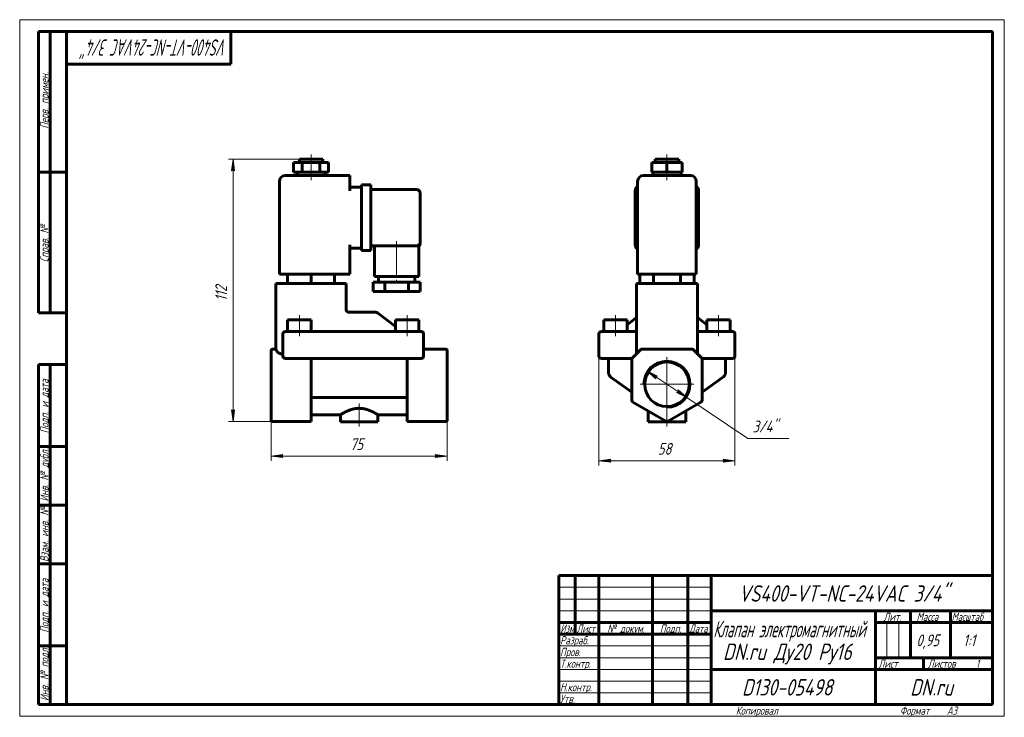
# Model space of a CAD drawing. Header units: millimetres. Extents: x 0 to 420, y 0 to 297.
import ezdxf

# ---------------------------------------------------------------- set-up
doc = ezdxf.new("R2010")
doc.units = ezdxf.units.MM
for name, pattern in [('K5LT_AXLED', [19.5, 15, -1.5, 1.5, -1.5]), ('K5LT_BASIC', [0]), ('K5LT_THIN', [0])]:
    doc.linetypes.add(name, pattern=pattern)
doc.layers.add('Системный слой', color=7, linetype='Continuous')
doc.layers.add('Системный слой (1)', color=7, linetype='Continuous', true_color=0x6c6c6c)
doc.styles.add('KDIMTEXTSTYLE', font='GOST_AU.SHX', dxfattribs={"width": 0.96, "oblique": 15, "height": 5})
doc.styles.add('KTEXTSTYLE', font='GOST_AU.SHX', dxfattribs={"width": 0.96, "height": 5})
doc.dimstyles.new('KDIMSTYLE (1.00)', dxfattribs={"dimtxt": 5, "dimasz": 1, "dimexe": 2, "dimexo": 0, "dimgap": 1, "dimtad": 1, "dimtxsty": 'KDIMTEXTSTYLE', "dimsah": 1, "dimcen": 0, "dimdle": 1, "dimadec": 0, "dimazin": 0, "dimtfac": 0.667, "dimtmove": 0, "dimatfit": 3, "dimfxl": 1, "dimtvp": 1, "dimtolj": 1, "dimtzin": 0, "dimarcsym": 0})

# ---------------------------------------------------------------- blocks, each defined once
blk = doc.blocks.new('U0')
at = {"layer": 'Системный слой (1)', "color": 150, "linetype": 'K5LT_BASIC', "lineweight": 60, "true_color": 0x0080ff}
for p, q in [((289.11, 169.59), (289.1, 169.69)), ((289.13, 169.52), (289.11, 169.59)), ((289.14, 169.48), (289.13, 169.52))]:
    blk.add_line(p, q, dxfattribs=at)
blk = doc.blocks.new('U1')
at = {"layer": 'Системный слой (1)', "color": 150, "linetype": 'K5LT_BASIC', "lineweight": 60, "true_color": 0x0080ff}
for q in [(290.81, 152.85), (291.1, 152.57)]:
    blk.add_line((291.1, 152.57), q, dxfattribs=at)
blk = doc.blocks.new('U2')
at = {"layer": 'Системный слой (1)', "color": 150, "linetype": 'K5LT_BASIC', "lineweight": 60, "true_color": 0x0080ff}
for p, q in [((263.07, 169.48), (263.08, 169.52)), ((263.08, 169.52), (263.1, 169.59)), ((263.1, 169.59), (263.1, 169.69))]:
    blk.add_line(p, q, dxfattribs=at)
blk = doc.blocks.new('U3')
at = {"layer": 'Системный слой (1)', "color": 150, "linetype": 'K5LT_BASIC', "lineweight": 60, "true_color": 0x0080ff}
for q in [(261.39, 152.85), (261.1, 152.57)]:
    blk.add_line((261.1, 152.57), q, dxfattribs=at)
blk = doc.blocks.new('U4')
at = {"layer": 'Системный слой (1)', "color": 30, "linetype": 'K5LT_AXLED', "lineweight": 18, "true_color": 0xff8000}
for q in [(276.1, 153.07), (264.6, 141.57), (287.6, 141.57), (276.1, 130.07)]:
    blk.add_line((276.1, 141.57), q, dxfattribs=at)
blk = doc.blocks.new('D0')
at = {"layer": 'Системный слой (1)'}
for points in [[(247.1, 108.96), (252.1, 109.61), (251.6, 108.96), (252.1, 108.3)], [(305.1, 108.96), (300.1, 109.61), (300.6, 108.96), (300.1, 108.3)]]:
    blk.add_hatch(color=7, dxfattribs=at).paths.add_polyline_path(points)
at = {"layer": 'Системный слой (1)', "color": 7, "linetype": 'K5LT_THIN', "lineweight": 18}
for p, q in [((247.1, 158.32), (247.1, 106.96)), ((305.1, 158.32), (305.1, 106.96)), ((247.1, 108.96), (252.1, 109.61)), ((252.1, 109.61), (251.6, 108.96)), ((300.6, 108.96), (300.1, 109.61)), ((300.1, 109.61), (305.1, 108.96)), ((252.1, 108.3), (247.1, 108.96)), ((251.6, 108.96), (252.1, 108.3)), ((305.1, 108.96), (300.1, 108.3)), ((300.1, 108.3), (300.6, 108.96))]:
    blk.add_line(p, q, dxfattribs=at)
blk.add_wipeout([(272.22, 109.96), (272.22, 117.34), (279.68, 117.34), (279.68, 109.96)]).dxf.layer = 'Системный слой (1)'
blk.add_line((247.1, 108.96), (305.1, 108.96), dxfattribs=at)
at = {"layer": 'Системный слой (1)', "color": 7, "insert": (272.22, 116.54), "char_height": 5, "attachment_point": 1, "style": 'KTEXTSTYLE'}
blk.add_mtext('\\H5.0;\\W1.000;\\Q15;\\Q15;\\W0.965;58', dxfattribs=at)
blk = doc.blocks.new('KDIMARROW_01')
at = {"layer": 'Системный слой'}
blk.add_hatch(color=0, dxfattribs=at).paths.add_polyline_path([(0, 0), (-5, 0.66), (-4.5, 0), (-5, -0.66)])
at = {"layer": 'Системный слой', "color": 0, "linetype": 'K5LT_THIN', "lineweight": 18}
for p, q in [((-4.5, 0), (-5, 0.66)), ((-5, 0.66), (0, 0)), ((0, 0), (-5, -0.66)), ((-5, -0.66), (-4.5, 0))]:
    blk.add_line(p, q, dxfattribs=at)
at = {"layer": 'Системный слой (1)', "color": 0, "linetype": 'K5LT_THIN', "lineweight": 18}
blk.add_line((107.29, 141.57), (106.29, 141.57), dxfattribs=at)
blk = doc.blocks.new('D1')
at = {"layer": 'Системный слой (1)'}
for points in [[(272.11, 145.03), (267.58, 147.26), (271.37, 143.93), (271.33, 144.76)], [(284.62, 135.87), (280.83, 139.2), (280.88, 138.37), (280.1, 138.1)]]:
    blk.add_hatch(color=7, dxfattribs=at).paths.add_polyline_path(points)
at = {"layer": 'Системный слой (1)', "color": 7, "linetype": 'K5LT_THIN', "lineweight": 18}
for p, q in [((267.58, 147.26), (272.11, 145.03)), ((271.37, 143.93), (267.58, 147.26)), ((267.58, 147.26), (284.62, 135.87)), ((272.11, 145.03), (271.33, 144.76)), ((271.33, 144.76), (271.37, 143.93)), ((280.88, 138.37), (280.83, 139.2)), ((280.83, 139.2), (284.62, 135.87)), ((280.1, 138.1), (280.88, 138.37)), ((284.62, 135.87), (280.1, 138.1))]:
    blk.add_line(p, q, dxfattribs=at)
blk.add_wipeout([(312.62, 119.49), (312.62, 126.87), (325.54, 126.87), (325.54, 119.49)]).dxf.layer = 'Системный слой (1)'
for p, q in [((284.62, 135.87), (310.62, 118.49)), ((310.62, 118.49), (328.08, 118.49))]:
    blk.add_line(p, q, dxfattribs=at)
at = {"layer": 'Системный слой (1)', "color": 7, "insert": (312.62, 126.08), "char_height": 5, "attachment_point": 1, "style": 'KTEXTSTYLE'}
blk.add_mtext('\\H5.0;\\W1.000;\\Q15;\\Q15;\\W0.965;3/4"', dxfattribs=at)
blk = doc.blocks.new('U5')
at = {"layer": 'Системный слой (1)', "color": 150, "linetype": 'K5LT_BASIC', "lineweight": 60, "true_color": 0x0080ff}
for p, q in [((124.29, 128.57), (136.79, 128.57)), ((152.79, 128.57), (165.29, 128.57))]:
    blk.add_line(p, q, dxfattribs=at)
blk = doc.blocks.new('U6')
at = {"layer": 'Системный слой (1)', "color": 150, "linetype": 'K5LT_BASIC', "lineweight": 60, "true_color": 0x0080ff}
for p in [(170.79, 202.07), (170.79, 201.68), (170.79, 201.68)]:
    blk.add_line(p, (170.79, 201.68), dxfattribs=at)
blk = doc.blocks.new('D2')
at = {"layer": 'Системный слой (1)'}
for points in [[(107.29, 110.96), (112.29, 111.61), (111.79, 110.96), (112.29, 110.3)], [(177.29, 110.3), (182.29, 110.96), (177.29, 111.61), (177.79, 110.96)]]:
    blk.add_hatch(color=7, dxfattribs=at).paths.add_polyline_path(points)
at = {"layer": 'Системный слой (1)', "color": 7, "linetype": 'K5LT_THIN', "lineweight": 18}
for p, q in [((107.29, 126.29), (107.29, 108.96)), ((182.29, 126.29), (182.29, 108.96)), ((107.29, 110.96), (112.29, 111.61)), ((112.29, 110.3), (107.29, 110.96)), ((112.29, 111.61), (111.79, 110.96)), ((111.79, 110.96), (112.29, 110.3)), ((177.79, 110.96), (177.29, 111.61)), ((177.29, 111.61), (182.29, 110.96)), ((182.29, 110.96), (177.29, 110.3)), ((177.29, 110.3), (177.79, 110.96))]:
    blk.add_line(p, q, dxfattribs=at)
blk.add_wipeout([(140.91, 111.96), (140.91, 119.34), (148.37, 119.34), (148.37, 111.96)]).dxf.layer = 'Системный слой (1)'
blk.add_line((107.29, 110.96), (182.29, 110.96), dxfattribs=at)
at = {"layer": 'Системный слой (1)', "color": 7, "insert": (140.91, 118.54), "char_height": 5, "attachment_point": 1, "style": 'KTEXTSTYLE'}
blk.add_mtext('\\H5.0;\\W1.000;\\Q15;\\Q15;\\W0.965;75', dxfattribs=at)
blk = doc.blocks.new('D3')
at = {"layer": 'Системный слой (1)'}
for points in [[(91.69, 232.57), (91.03, 237.57), (90.37, 232.57), (91.03, 233.07)], [(91.03, 125.72), (91.69, 130.72), (91.03, 130.22), (90.37, 130.72)]]:
    blk.add_hatch(color=7, dxfattribs=at).paths.add_polyline_path(points)
at = {"layer": 'Системный слой (1)', "color": 7, "linetype": 'K5LT_THIN', "lineweight": 18}
for p, q in [((119.29, 237.57), (89.03, 237.57)), ((90.37, 232.57), (91.03, 237.57)), ((91.03, 237.57), (91.69, 232.57)), ((91.03, 233.07), (90.37, 232.57)), ((91.69, 232.57), (91.03, 233.07)), ((91.03, 125.72), (90.37, 130.72)), ((90.37, 130.72), (91.03, 130.22)), ((91.03, 130.22), (91.69, 130.72)), ((91.69, 130.72), (91.03, 125.72)), ((116.04, 125.72), (89.03, 125.72))]:
    blk.add_line(p, q, dxfattribs=at)
blk.add_wipeout([(90.03, 177.03), (82.65, 177.03), (82.65, 185.89), (90.03, 185.89)]).dxf.layer = 'Системный слой (1)'
blk.add_line((91.03, 237.57), (91.03, 125.72), dxfattribs=at)
at = {"layer": 'Системный слой (1)', "color": 7, "insert": (83.45, 177.03), "char_height": 5, "attachment_point": 1, "rotation": 90, "style": 'KTEXTSTYLE'}
blk.add_mtext('\\H5.0;\\W1.000;\\Q15;\\Q15;\\W0.965;112', dxfattribs=at)
blk = doc.blocks.new('U7')
at = {"color": 7, "linetype": 'K5LT_THIN', "lineweight": 18}
for p, q in [((0, 0), (0, 297)), ((0, 297), (420, 297)), ((420, 297), (420, 0)), ((230, 55), (295, 55)), ((230, 50), (295, 50)), ((230, 45), (295, 45)), ((369.96, 25), (369.96, 40)), ((374.98, 25), (374.98, 40)), ((230, 30), (295, 30)), ((230, 25), (295, 25)), ((230, 20), (295, 20)), ((230, 15), (295, 15)), ((230, 10), (295, 10)), ((420, 0), (0, 0))]:
    blk.add_line(p, q, dxfattribs=at)
at = {"color": 150, "linetype": 'K5LT_BASIC', "lineweight": 60, "true_color": 0x0080ff}
for p, q in [((8, 172), (8, 292)), ((20, 292), (8, 292)), ((13, 172), (13, 292)), ((20, 5), (20, 292)), ((20, 292), (415, 292)), ((90, 292), (90, 278)), ((415, 292), (415, 5)), ((90, 278), (20, 278)), ((20, 232), (8, 232)), ((20, 172), (8, 172)), ((8, 5), (8, 150)), ((20, 150), (8, 150)), ((13, 5), (13, 150)), ((20, 115), (8, 115)), ((20, 90), (8, 90)), ((20, 65), (8, 65)), ((230, 60), (415, 60)), ((230, 5), (230, 60)), ((237, 35), (237, 60)), ((247, 5), (247, 60)), ((270, 5), (270, 60)), ((285, 5), (285, 60)), ((295, 5), (295, 60)), ((295, 45), (415, 45)), ((365, 5), (365, 45)), ((380, 25), (380, 45)), ((397, 25), (397, 45)), ((230, 40), (295, 40)), ((365, 40), (380, 40)), ((380, 40), (415, 40)), ((230, 35), (295, 35)), ((20, 30), (8, 30)), ((365, 25), (415, 25)), ((385.57, 20), (385.57, 25)), ((295, 20), (365, 20)), ((365, 20), (415, 20)), ((20, 5), (8, 5)), ((415, 5), (20, 5))]:
    blk.add_line(p, q, dxfattribs=at)
at = {"color": 7, "attachment_point": 1, "style": 'KTEXTSTYLE'}
for s, insert, char_height, rotation in [('\\H5.0;\\W1.000;\\Q15;\\Q15;\\W0.660;\\H7.00;VS400-VT-NC-24VAC 3/4"', (88.6, 281.64), 7, 180), ('\\H5.0;\\W1.000;\\Q15;\\Q15;\\W0.965;\\H3.50;Перв. примен.', (8.82, 250.52), 3.5, 90), ('\\H5.0;\\W1.000;\\Q15;\\Q15;\\W0.965;\\H3.50;Справ. №', (8.82, 193.63), 3.5, 90), ('\\H5.0;\\W1.000;\\Q15;\\Q15;\\W0.965;\\H3.50;Подп. и дата', (8.82, 120.66), 3.5, 90), ('\\H5.0;\\W1.000;\\Q15;\\Q15;\\W0.965;\\H3.50;Инв. № дубл.', (8.82, 91.57), 3.5, 90), ('\\H5.0;\\W1.000;\\Q15;\\Q15;\\W0.965;\\H3.50;Взам. инв. №', (8.82, 65.8), 3.5, 90), ('\\H5.0;\\W1.000;\\Q15;\\Q15;\\W0.965;\\H3.50;Подп. и дата', (8.82, 35.66), 3.5, 90), ('\\H5.0;\\W1.000;\\Q15;\\Q15;\\W0.965;\\H3.50;Инв. № подл.', (8.82, 6.57), 3.5, 90)]:
    blk.add_mtext(s, dxfattribs=dict(at, insert=insert, char_height=char_height, rotation=rotation))
for s, insert, char_height in [('\\H5.0;\\W1.000;\\Q15;\\Q15;\\W0.965;\\H7.00;VS400-VT-NC-24VAC 3/4"', (306.68, 55.86), 7), ('\\H5.0;\\W1.000;\\Q15;\\Q15;\\W0.965;\\H3.50;Лит.', (368.47, 44.18), 3.5), ('\\H5.0;\\W1.000;\\Q15;\\Q15;\\W0.965;\\H3.50;Масса', (382.58, 44.18), 3.5), ('\\H5.0;\\W1.000;\\Q15;\\Q15;\\W0.930;\\H3.50;Масштаб', (397.52, 44.18), 3.5), ('\\H5.0;\\W1.000;\\Q15;\\Q15;\\W0.784;\\H3.50;Изм.', (230.62, 39.18), 3.5), ('\\H5.0;\\W1.000;\\Q15;\\Q15;\\W0.799;\\H3.50;Лист', (237.61, 39.18), 3.5), ('\\H5.0;\\W1.000;\\Q15;\\Q15;\\W0.965;\\H3.50;№ докум.', (250.63, 39.18), 3.5), ('\\H5.0;\\W1.000;\\Q15;\\Q15;\\W0.965;\\H3.50;Подп.', (273.1, 39.18), 3.5), ('\\H5.0;\\W1.000;\\Q15;\\Q15;\\W0.799;\\H3.50;Дата', (285.61, 39.18), 3.5), ('\\H5.0;\\W1.000;\\Q15;\\Q15;\\W0.672;\\H7.00;Клапан электромагнитный', (295.88, 40.69), 7), ('\\H5.0;\\W1.000;\\Q15;\\Q15;\\W0.965;\\H3.50;Разраб.', (230.5, 34.18), 3.5), ('\\H5.0;\\W1.000;\\Q15;\\Q15;\\W0.965;0,95', (382.5, 34.9), 5), ('\\H5.0;\\W1.000;\\Q15;\\Q15;\\W0.965;{\\c16711680;1:1}', (402.44, 34.9), 5), ('\\H5.0;\\W1.000;\\Q15;\\Q15;\\W0.965;\\H7.00;DN.ru Ду20 Ру16', (300.02, 31.02), 7), ('\\H5.0;\\W1.000;\\Q15;\\Q15;\\W0.965;\\H3.50;Пров.', (230.5, 29.18), 3.5), ('\\H5.0;\\W1.000;\\Q15;\\Q15;\\W0.965;\\H3.50;Т.контр.', (230.5, 24.18), 3.5), ('\\H5.0;\\W1.000;\\Q15;\\Q15;\\W0.965;\\H3.50;Лист', (366.32, 24.18), 3.5), ('\\H5.0;\\W1.000;\\Q15;\\Q15;\\W0.965;\\H3.50;Листов', (387.36, 24.18), 3.5), ('\\H5.0;\\W1.000;\\Q15;\\Q15;\\W0.965;\\H3.50;1', (407.91, 24.18), 3.5), ('\\H5.0;\\W1.000;\\Q15;\\Q15;\\W0.965;\\H3.50;Н.контр.', (230.5, 14.18), 3.5), ('\\H5.0;\\W1.000;\\Q15;\\Q15;\\W0.965;\\H7.00;D130-05498', (308.08, 15.86), 7), ('\\H5.0;\\W1.000;\\Q15;\\Q15;\\W0.965;\\H7.00;DN.ru', (379.84, 15.86), 7), ('\\H5.0;\\W1.000;\\Q15;\\Q15;\\W0.965;\\H3.50;Утв.', (230.5, 9.18), 3.5), ('\\H5.0;\\W1.000;\\Q15;\\Q15;\\W0.965;\\H3.50;Копировал', (305.5, 4.18), 3.5), ('\\H5.0;\\W1.000;\\Q15;\\Q15;\\W0.965;\\H3.50;Формат', (375.5, 4.18), 3.5), ('\\H5.0;\\W1.000;\\Q15;\\Q15;\\W0.965;\\H3.50;A3', (395.5, 4.18), 3.5)]:
    blk.add_mtext(s, dxfattribs=dict(at, insert=insert, char_height=char_height))

msp = doc.modelspace()

# ---------------------------------------------------------------- linework, layer by layer
at = {"layer": 'Системный слой (1)', "color": 30, "linetype": 'K5LT_AXLED', "lineweight": 18, "true_color": 0xff8000}
for p, q in [((124.294, 234.065), (124.294, 239.565)), ((276.103, 234.065), (276.103, 239.565)), ((124.294, 228.565), (124.294, 234.065)), ((276.103, 228.565), (276.103, 234.065)), ((160.794, 202.565), (160.794, 183.065)), ((119.294, 162.065), (119.294, 171.065)), ((165.294, 162.065), (165.294, 171.065)), ((254.103, 162.065), (254.103, 171.065)), ((298.103, 162.065), (298.103, 171.065)), ((144.794, 133.318), (144.794, 123.565)), ((276.103, 123.565), (276.103, 133.318))]:
    msp.add_line(p, q, dxfattribs=at)
at = {"layer": 'Системный слой (1)', "color": 150, "linetype": 'K5LT_BASIC', "lineweight": 60, "true_color": 0x0080ff}
for p, q in [((116.794, 232.065), (116.794, 236.065)), ((116.794, 236.065), (120.544, 236.065)), ((119.294, 237.565), (129.294, 237.565)), ((119.294, 236.065), (119.294, 237.565)), ((120.544, 236.065), (128.044, 236.065)), ((120.544, 232.065), (120.544, 236.065)), ((128.044, 236.065), (131.794, 236.065)), ((128.044, 232.065), (128.044, 236.065)), ((129.294, 236.065), (129.294, 237.565)), ((131.794, 232.065), (131.794, 236.065)), ((269.608, 236.065), (276.103, 236.065)), ((269.608, 232.065), (269.608, 236.065)), ((271.103, 237.565), (281.103, 237.565)), ((271.103, 236.065), (271.103, 237.565)), ((276.103, 232.065), (276.103, 236.065)), ((276.103, 236.065), (282.598, 236.065)), ((281.103, 236.065), (281.103, 237.565)), ((282.598, 232.065), (282.598, 236.065)), ((116.794, 232.065), (120.544, 232.065)), ((118.294, 230.565), (118.294, 232.065)), ((120.544, 232.065), (128.044, 232.065)), ((128.044, 232.065), (131.794, 232.065)), ((130.294, 230.565), (130.294, 232.065)), ((269.608, 232.065), (276.103, 232.065)), ((270.103, 230.565), (270.103, 232.065)), ((276.103, 232.065), (282.598, 232.065)), ((282.103, 230.565), (282.103, 232.065)), ((110.794, 188.565), (110.794, 228.065)), ((140.794, 230.565), (113.294, 230.565)), ((140.794, 230.565), (140.794, 228.065)), ((140.794, 224.065), (140.794, 228.065)), ((263.603, 188.565), (263.603, 228.065)), ((286.103, 230.565), (266.103, 230.565)), ((288.603, 188.565), (288.603, 228.065)), ((140.794, 225.565), (145.794, 225.565)), ((145.794, 224.065), (145.794, 226.565)), ((145.794, 226.565), (149.794, 226.565)), ((145.794, 224.065), (145.794, 201.065)), ((149.794, 226.565), (149.794, 224.065)), ((149.794, 224.565), (169.294, 224.565)), ((149.794, 224.065), (149.794, 201.065)), ((170.794, 223.065), (170.794, 202.065)), ((262.603, 201.065), (262.603, 224.065)), ((289.603, 224.065), (289.603, 201.065)), ((170.794, 202.065), (170.794, 201.683)), ((170.794, 201.683), (170.794, 201.683)), ((170.794, 201.683), (170.794, 201.683)), ((140.794, 188.565), (140.794, 201.065)), ((140.794, 199.565), (145.794, 199.565)), ((145.794, 198.565), (145.794, 201.065)), ((145.794, 198.565), (149.794, 198.565)), ((149.794, 201.065), (149.794, 198.565)), ((149.794, 200.565), (169.294, 200.565)), ((151.294, 200.565), (151.294, 187.565)), ((169.294, 200.565), (170.294, 200.565)), ((170.294, 200.565), (170.294, 187.565)), ((113.294, 188.565), (110.794, 188.565)), ((113.294, 188.565), (140.794, 188.565)), ((114.294, 188.565), (114.294, 184.565)), ((124.294, 188.565), (124.294, 184.565)), ((134.294, 188.565), (134.294, 184.565)), ((150.794, 185.065), (150.794, 181.065)), ((155.794, 185.065), (150.794, 185.065)), ((170.294, 187.565), (151.294, 187.565)), ((153.044, 187.565), (153.044, 185.065)), ((165.794, 185.065), (155.794, 185.065)), ((155.794, 185.065), (155.794, 181.065)), ((165.794, 185.065), (165.794, 181.065)), ((170.794, 185.065), (165.794, 185.065)), ((168.544, 187.565), (168.544, 185.065)), ((170.794, 185.065), (170.794, 181.065)), ((266.103, 188.565), (263.603, 188.565)), ((264.556, 188.565), (264.556, 184.565)), ((266.103, 188.565), (286.103, 188.565)), ((270.329, 188.565), (270.329, 184.565)), ((281.876, 188.565), (281.876, 184.565)), ((288.603, 188.565), (286.103, 188.565)), ((287.65, 188.565), (287.65, 184.565)), ((109.294, 184.565), (109.294, 156.565)), ((109.294, 184.565), (111.794, 184.565)), ((136.794, 184.565), (111.794, 184.565)), ((136.794, 184.565), (139.294, 184.565)), ((139.294, 184.565), (139.294, 172.992)), ((155.794, 181.065), (150.794, 181.065)), ((165.794, 181.065), (155.794, 181.065)), ((170.794, 181.065), (165.794, 181.065)), ((263.103, 184.565), (265.603, 184.565)), ((263.103, 184.565), (263.103, 154.565)), ((286.603, 184.565), (265.603, 184.565)), ((286.603, 184.565), (289.103, 184.565)), ((289.103, 184.565), (289.103, 154.565)), ((139.294, 173.177), (139.294, 172.992)), ((151.956, 172.275), (140.294, 172.275)), ((114.294, 169.065), (124.294, 169.065)), ((114.294, 164.065), (114.294, 169.065)), ((124.294, 164.065), (124.294, 169.065)), ((152.562, 172.071), (160.294, 166.182)), ((160.294, 164.065), (160.294, 169.065)), ((160.294, 169.065), (170.294, 169.065)), ((170.294, 164.065), (170.294, 169.065)), ((249.103, 169.065), (259.103, 169.065)), ((249.103, 164.065), (249.103, 169.065)), ((263.103, 169.99), (259.103, 166.944)), ((259.103, 164.065), (259.103, 169.065)), ((289.103, 169.99), (293.103, 166.944)), ((293.103, 169.065), (303.103, 169.065)), ((293.103, 164.065), (293.103, 169.065)), ((303.103, 164.065), (303.103, 169.065)), ((113.294, 164.065), (115.294, 164.065)), ((169.294, 164.065), (115.294, 164.065)), ((169.294, 164.065), (171.294, 164.065)), ((248.103, 164.065), (250.103, 164.065)), ((250.103, 164.065), (263.103, 164.065)), ((289.103, 164.065), (302.103, 164.065)), ((302.103, 164.065), (304.103, 164.065)), ((112.294, 163.065), (112.294, 153.565)), ((172.294, 153.565), (172.294, 163.065)), ((247.103, 163.065), (247.103, 153.565)), ((305.103, 163.065), (305.103, 153.565)), ((107.294, 155.919), (107.294, 156.065)), ((107.294, 152.505), (107.294, 155.919)), ((109.295, 156.565), (107.794, 156.565)), ((172.294, 156.565), (181.794, 156.565)), ((182.294, 156.065), (182.294, 155.919)), ((182.294, 152.505), (182.294, 155.919)), ((264.81, 156.272), (261.396, 152.858)), ((286.689, 156.565), (265.517, 156.565)), ((290.81, 152.858), (287.396, 156.272)), ((107.294, 152.151), (107.294, 152.505)), ((107.294, 134.803), (107.294, 152.151)), ((111.794, 154.565), (112.294, 154.565)), ((113.261, 152.566), (113.26, 152.566)), ((113.261, 152.566), (113.26, 152.566)), ((115.294, 152.565), (113.294, 152.565)), ((115.294, 152.565), (169.294, 152.565)), ((124.294, 134.803), (124.294, 152.565)), ((165.294, 134.803), (165.294, 152.565)), ((171.294, 152.565), (169.294, 152.565)), ((171.326, 152.566), (171.327, 152.566)), ((182.294, 152.505), (182.294, 152.151)), ((182.294, 134.803), (182.294, 152.151)), ((250.103, 152.565), (248.103, 152.565)), ((250.103, 152.565), (261.103, 152.565)), ((251.103, 152.565), (251.103, 146.943)), ((261.103, 152.566), (261.103, 152.566)), ((261.103, 152.565), (261.103, 152.151)), ((261.103, 152.522), (261.103, 152.274)), ((261.103, 152.151), (261.103, 134.803)), ((291.102, 152.566), (291.102, 152.566)), ((291.103, 152.565), (302.103, 152.565)), ((291.103, 152.565), (291.103, 152.151)), ((291.103, 152.565), (291.103, 152.565)), ((291.103, 152.522), (291.103, 152.275)), ((291.103, 134.803), (291.103, 152.151)), ((301.103, 152.565), (301.103, 146.943)), ((304.103, 152.565), (302.103, 152.565)), ((261.103, 138.265), (252.361, 144.5)), ((299.845, 144.5), (291.103, 138.265)), ((107.294, 134.37), (107.294, 134.803)), ((124.294, 134.803), (124.294, 133.937)), ((125.181, 135.917), (164.406, 135.917)), ((165.294, 133.937), (165.294, 134.803)), ((182.294, 134.803), (182.294, 134.37)), ((107.294, 126.287), (107.294, 134.37)), ((124.294, 125.854), (124.294, 133.937)), ((165.294, 125.854), (165.294, 133.937)), ((182.294, 126.287), (182.294, 134.37)), ((261.603, 133.937), (275.603, 125.854)), ((276.603, 125.854), (290.603, 133.937)), ((107.294, 126.22), (107.294, 126.287)), ((136.794, 128.565), (136.794, 125.565)), ((152.794, 128.565), (152.794, 125.565)), ((182.294, 126.287), (182.294, 126.22)), ((268.103, 130.184), (268.103, 125.565)), ((284.103, 130.184), (284.103, 125.565)), ((107.794, 125.72), (124.294, 125.72)), ((124.294, 125.854), (124.294, 125.72)), ((152.794, 125.565), (136.794, 125.565)), ((165.294, 125.72), (165.294, 125.854)), ((165.294, 125.72), (181.794, 125.72)), ((284.103, 125.565), (268.103, 125.565))]:
    msp.add_line(p, q, dxfattribs=at)
msp.add_circle((276.103, 141.565), 9.5, dxfattribs=at)
for centre, radius, start, end in [((113.294, 228.065), 2.5, 90, 180), ((266.103, 228.065), 2.5, 90, 180), ((286.103, 228.065), 2.5, 0, 90), ((169.294, 223.065), 1.5, 0, 90), ((265.103, 224.065), 2.5, 126.8699, 180), ((287.103, 224.065), 2.5, 0, 53.1301), ((169.294, 202.065), 1.5, 270, 0), ((169.294, 202.065), 1.5, 270.44711, 0), ((169.294, 201.683), 1.5, 311.81031, 0), ((265.103, 201.065), 2.5, 180, 233.1301), ((287.103, 201.065), 2.5, 306.8699, 0), ((140.294, 173.275), 1, 180, 270), ((151.956, 171.275), 1, 52.70853, 90), ((113.294, 163.065), 1, 90, 180), ((171.294, 163.065), 1, 0, 90), ((248.103, 163.065), 1, 90, 180), ((304.103, 163.065), 1, 0, 90), ((107.794, 156.065), 0.5, 90, 180), ((181.794, 156.065), 0.5, 0, 90), ((265.517, 155.565), 1, 90, 135), ((286.689, 155.565), 1, 45, 90), ((113.294, 153.565), 1, 180, 270), ((113.294, 153.565), 1, 268.09674, 270), ((171.294, 153.565), 1, 270, 0), ((171.294, 153.565), 1, 271.87553, 271.90326), ((248.103, 153.565), 1, 180, 270), ((262.103, 152.151), 1, 135, 180), ((290.103, 152.151), 1, 0, 45), ((304.103, 153.565), 1, 270, 0), ((262.103, 134.803), 1, 180, 240), ((290.103, 134.803), 1, 300, 0), ((107.794, 126.22), 0.5, 180, 270), ((181.794, 126.22), 0.5, 270, 0), ((276.103, 126.72), 1, 240, 300)]:
    msp.add_arc(centre, radius, start, end, dxfattribs=at)
at = {"layer": 'Системный слой (1)', "color": 7, "linetype": 'K5LT_THIN', "lineweight": 18}
msp.add_arc((276.103, 141.565), 10.247, 270, 180, dxfattribs=at)
at = {"layer": 'Системный слой (1)', "color": 150, "linetype": 'K5LT_BASIC', "lineweight": 60, "true_color": 0x0080ff}
for points, knots in [([(170.794, 201.683), (170.794, 201.683), (170.794, 201.683), (170.794, 201.679), (170.794, 201.675), (170.793, 201.667), (170.793, 201.663), (170.793, 201.65), (170.793, 201.641), (170.792, 201.616), (170.791, 201.599), (170.788, 201.548), (170.784, 201.514), (170.771, 201.415), (170.758, 201.35), (170.722, 201.221), (170.7, 201.158), (170.648, 201.035), (170.618, 200.975), (170.549, 200.86), (170.511, 200.805), (170.428, 200.7), (170.384, 200.651), (170.328, 200.597), (170.321, 200.59), (170.306, 200.577), (170.3, 200.571), (170.294, 200.565)], [0.0015295, 0.0015295, 0.0015295, 0.0015295, 0.0061182, 0.0061182, 0.146493, 0.146493, 0.2975747, 0.2975747, 0.599738, 0.599738, 1.2040646, 1.2040646, 2.4127178, 2.4127178, 4.7757915, 4.7757915, 7.1589078, 7.1589078, 9.54946, 9.54946, 11.9358385, 11.9358385, 14.3022232, 14.3022232, 14.6901943, 14.6901943, 14.9968073, 14.9968073, 14.9968073, 14.9968073]), ([(170.794, 201.683), (170.794, 201.683), (170.794, 201.682), (170.794, 201.678), (170.794, 201.674), (170.793, 201.664), (170.793, 201.659), (170.793, 201.643), (170.793, 201.632), (170.792, 201.62), (170.792, 201.619), (170.791, 201.597), (170.79, 201.577), (170.784, 201.513), (170.779, 201.47), (170.76, 201.362), (170.745, 201.298), (170.705, 201.17), (170.68, 201.108), (170.623, 200.986), (170.591, 200.927), (170.518, 200.815), (170.478, 200.761), (170.394, 200.662), (170.35, 200.616), (170.303, 200.574)], [0.0107628, 0.0107628, 0.0107628, 0.0107628, 0.0322883, 0.0322883, 0.1716786, 0.1716786, 0.3648827, 0.3648827, 0.7512909, 0.7512909, 0.7851429, 0.7851429, 1.5241073, 1.5241073, 3.0589774, 3.0589774, 5.4290278, 5.4290278, 7.8162344, 7.8162344, 10.2067569, 10.2067569, 12.5891959, 12.5891959, 14.8465543, 14.8465543, 14.8465543, 14.8465543]), ([(170.794, 201.683), (170.794, 201.676), (170.794, 201.669), (170.793, 201.655), (170.793, 201.647), (170.793, 201.631), (170.792, 201.623), (170.792, 201.608), (170.791, 201.6), (170.79, 201.583), (170.79, 201.575), (170.789, 201.566)], [0, 0, 0, 0, 0.8807643, 0.8807643, 1.8807643, 1.8807643, 2.8807643, 2.8807643, 3.8807643, 3.8807643, 5, 5, 5, 5]), ([(170.794, 201.683), (170.794, 201.676), (170.794, 201.669), (170.793, 201.655), (170.793, 201.647), (170.793, 201.631), (170.792, 201.623), (170.792, 201.607), (170.791, 201.599), (170.79, 201.583), (170.79, 201.574), (170.789, 201.565)], [0, 0, 0, 0, 0.8742674, 0.8742674, 1.8742674, 1.8742674, 2.8742674, 2.8742674, 3.8742674, 3.8742674, 5, 5, 5, 5]), ([(109.423, 156.272), (109.42, 156.281), (109.414, 156.297), (109.405, 156.323), (109.395, 156.35), (109.384, 156.379), (109.372, 156.41), (109.358, 156.443), (109.345, 156.475), (109.332, 156.503), (109.319, 156.528), (109.308, 156.548), (109.3, 156.562), (109.296, 156.565), (109.295, 156.565)], [0, 0, 0, 0, 0.0445897, 0.0932896, 0.146202, 0.2098435, 0.2797712, 0.3630986, 0.4537686, 0.5494045, 0.6426781, 0.7552216, 0.8743138, 1, 1, 1, 1]), ([(252.361, 144.5), (252.36, 144.501), (252.359, 144.501), (252.356, 144.503), (252.354, 144.505), (252.348, 144.51), (252.344, 144.512), (252.332, 144.521), (252.324, 144.527), (252.301, 144.544), (252.285, 144.556), (252.239, 144.591), (252.209, 144.615), (252.12, 144.69), (252.063, 144.741), (251.912, 144.888), (251.823, 144.988), (251.658, 145.199), (251.582, 145.311), (251.445, 145.544), (251.385, 145.665), (251.281, 145.915), (251.237, 146.044), (251.168, 146.305), (251.143, 146.437), (251.111, 146.689), (251.103, 146.809), (251.103, 146.934), (251.103, 146.938), (251.103, 146.943)], [0.0055666, 0.0055666, 0.0055666, 0.0055666, 0.0222666, 0.0222666, 0.0802452, 0.0802452, 0.1771904, 0.1771904, 0.3710807, 0.3710807, 0.7588613, 0.7588613, 1.5288559, 1.5288559, 3.0688451, 3.0688451, 5.7347039, 5.7347039, 8.4248699, 8.4248699, 11.1257407, 11.1257407, 13.8270652, 13.8270652, 16.5115486, 16.5115486, 18.9078842, 18.9078842, 18.9968203, 18.9968203, 18.9968203, 18.9968203]), ([(252.361, 144.5), (252.359, 144.502), (252.357, 144.503), (252.353, 144.506), (252.35, 144.508), (252.343, 144.513), (252.339, 144.516), (252.33, 144.522), (252.325, 144.526), (252.316, 144.533), (252.311, 144.536), (252.301, 144.544), (252.296, 144.548), (252.29, 144.552)], [0, 0, 0, 0, 0.5511934, 0.5511934, 1.2861178, 1.2861178, 2.5722357, 2.5722357, 3.9722357, 3.9722357, 5.3722357, 5.3722357, 7, 7, 7, 7]), ([(299.845, 144.5), (299.846, 144.501), (299.846, 144.501), (299.849, 144.503), (299.852, 144.505), (299.858, 144.51), (299.862, 144.512), (299.874, 144.521), (299.881, 144.527), (299.905, 144.544), (299.92, 144.556), (299.966, 144.591), (299.996, 144.615), (300.085, 144.69), (300.142, 144.741), (300.293, 144.888), (300.383, 144.988), (300.548, 145.199), (300.624, 145.311), (300.76, 145.544), (300.821, 145.665), (300.925, 145.915), (300.968, 146.044), (301.037, 146.305), (301.063, 146.437), (301.094, 146.689), (301.102, 146.809), (301.103, 146.934), (301.103, 146.938), (301.103, 146.943)], [0.0055666, 0.0055666, 0.0055666, 0.0055666, 0.0222666, 0.0222666, 0.0802452, 0.0802452, 0.1771904, 0.1771904, 0.3710807, 0.3710807, 0.7588613, 0.7588613, 1.5288559, 1.5288559, 3.0688451, 3.0688451, 5.7347039, 5.7347039, 8.4248699, 8.4248699, 11.1257407, 11.1257407, 13.8270652, 13.8270652, 16.5115486, 16.5115486, 18.9078842, 18.9078842, 18.9968203, 18.9968203, 18.9968203, 18.9968203]), ([(299.845, 144.5), (299.847, 144.502), (299.849, 144.503), (299.853, 144.506), (299.855, 144.508), (299.862, 144.513), (299.866, 144.516), (299.875, 144.522), (299.88, 144.526), (299.89, 144.533), (299.894, 144.536), (299.904, 144.544), (299.91, 144.548), (299.915, 144.552)], [0, 0, 0, 0, 0.5511956, 0.5511956, 1.2861231, 1.2861231, 2.5722463, 2.5722463, 3.9722463, 3.9722463, 5.3722463, 5.3722463, 7, 7, 7, 7]), ([(125.181, 135.917), (125.15, 135.917), (125.088, 135.919), (124.997, 135.926), (124.91, 135.937), (124.823, 135.953), (124.738, 135.974), (124.656, 136), (124.578, 136.029), (124.505, 136.06), (124.441, 136.093), (124.384, 136.124), (124.336, 136.154), (124.307, 136.173), (124.294, 136.182)], [0, 0, 0, 0, 0.0984567, 0.1939951, 0.2866154, 0.3783111, 0.4718281, 0.5643422, 0.6539218, 0.7372755, 0.8173513, 0.886259, 0.947193, 1, 1, 1, 1]), ([(164.406, 135.917), (164.438, 135.917), (164.499, 135.919), (164.59, 135.926), (164.678, 135.937), (164.764, 135.953), (164.849, 135.974), (164.932, 136), (165.009, 136.029), (165.082, 136.06), (165.146, 136.093), (165.203, 136.124), (165.251, 136.154), (165.28, 136.173), (165.294, 136.182)], [0, 0, 0, 0, 0.0984567, 0.1939951, 0.2866154, 0.3783111, 0.4718281, 0.5643422, 0.6539218, 0.7372755, 0.8173513, 0.886259, 0.947193, 1, 1, 1, 1]), ([(152.794, 128.565), (152.793, 128.565), (152.791, 128.567), (152.782, 128.573), (152.77, 128.58), (152.754, 128.589), (152.733, 128.602), (152.704, 128.62), (152.672, 128.64), (152.638, 128.66), (152.604, 128.681), (152.567, 128.703), (152.521, 128.731), (152.461, 128.767), (152.38, 128.816), (152.284, 128.872), (152.177, 128.936), (152.048, 129.01), (151.892, 129.1), (151.728, 129.193), (151.587, 129.271), (151.475, 129.333), (151.375, 129.387), (151.272, 129.442), (151.165, 129.499), (151.055, 129.557), (150.94, 129.616), (150.822, 129.677), (150.686, 129.745), (150.518, 129.828), (150.314, 129.926), (150.102, 130.025), (149.915, 130.11), (149.755, 130.18), (149.609, 130.243), (149.46, 130.306), (149.292, 130.375), (149.102, 130.45), (148.89, 130.53), (148.691, 130.603), (148.507, 130.667), (148.339, 130.723), (148.169, 130.777), (147.98, 130.835), (147.753, 130.9), (147.458, 130.979), (147.1, 131.064), (146.687, 131.148), (146.274, 131.215), (145.9, 131.261), (145.579, 131.29), (145.286, 131.308), (145.025, 131.317), (144.834, 131.319), (144.674, 131.318), (144.524, 131.315), (144.35, 131.309), (144.189, 131.301), (144.028, 131.29), (143.856, 131.276), (143.631, 131.254), (143.32, 131.215), (142.932, 131.153), (142.545, 131.076), (142.235, 131.005), (142.005, 130.946), (141.826, 130.898), (141.658, 130.85), (141.464, 130.791), (141.206, 130.71), (140.858, 130.591), (140.489, 130.453), (140.158, 130.32), (139.92, 130.219), (139.742, 130.141), (139.595, 130.075), (139.451, 130.01), (139.311, 129.944), (139.174, 129.879), (139.026, 129.807), (138.869, 129.729), (138.703, 129.645), (138.556, 129.569), (138.427, 129.502), (138.315, 129.442), (138.207, 129.384), (138.084, 129.317), (137.931, 129.233), (137.752, 129.132), (137.583, 129.036), (137.445, 128.956), (137.33, 128.888), (137.228, 128.828), (137.142, 128.777), (137.078, 128.738), (137.03, 128.709), (136.99, 128.685), (136.954, 128.663), (136.922, 128.644), (136.893, 128.626), (136.868, 128.611), (136.847, 128.598), (136.829, 128.587), (136.815, 128.578), (136.804, 128.572), (136.797, 128.567), (136.794, 128.566), (136.794, 128.565), (136.794, 128.565)], [0, 0, 0, 0, 0.00500089, 0.00901504, 0.01204865, 0.01508994, 0.01919026, 0.0233186, 0.02747781, 0.03063762, 0.03382466, 0.03705409, 0.04029855, 0.0446928, 0.05023279, 0.05620598, 0.06147732, 0.06758361, 0.07526858, 0.08261799, 0.08808252, 0.09164556, 0.09522268, 0.09883835, 0.10247883, 0.10615375, 0.10983908, 0.11355222, 0.11728267, 0.12229703, 0.12858342, 0.13487485, 0.13991163, 0.14368593, 0.14745917, 0.15123218, 0.15500643, 0.16005861, 0.1651238, 0.17020208, 0.17401136, 0.17781267, 0.18159245, 0.18535985, 0.1902972, 0.19637878, 0.20425584, 0.2126921, 0.22167404, 0.22903473, 0.23482883, 0.24048132, 0.24607582, 0.24999731, 0.25159947, 0.25533274, 0.25870563, 0.26171113, 0.26471058, 0.26805851, 0.27176287, 0.2779777, 0.28644238, 0.29504435, 0.30162768, 0.30577396, 0.30959445, 0.31311639, 0.31666697, 0.32238416, 0.33030231, 0.34048401, 0.34864426, 0.35472323, 0.35865187, 0.36257382, 0.36647748, 0.37037124, 0.37424821, 0.37812019, 0.38325623, 0.38838195, 0.39349797, 0.39732165, 0.40113374, 0.40492411, 0.40870475, 0.41450434, 0.42227901, 0.43038542, 0.43679609, 0.44229029, 0.44849484, 0.45423756, 0.45879278, 0.46216484, 0.46552488, 0.46885393, 0.47216625, 0.47545643, 0.47873949, 0.48201138, 0.48527812, 0.48853449, 0.49178656, 0.49502902, 0.49826498, 0.49999887, 0.49999887, 0.49999887, 0.49999887])]:
    msp.add_open_spline(points, degree=3, knots=knots, dxfattribs=at)
msp.add_rational_spline([(109.423, 156.272), (109.776, 155.216), (110.68, 154.565), (111.794, 154.565)], [1, 0.874352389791, 0.874352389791, 1], degree=3, dxfattribs=at)

# ---------------------------------------------------------------- block references
at = {"layer": 'Системный слой (1)'}
for name in ['U6', 'U2', 'U0', 'U3', 'U4', 'U1', 'U5']:
    msp.add_blockref(name, (0, 0), dxfattribs=at)

# ---------------------------------------------------------------- next in the draw order: dimensions: what is measured, and where the dimension line sits
at = {"layer": 'Системный слой (1)', "color": 7}
for base, p1, p2, text, picture, middle in [((247.103, 108.955), (305.103, 158.315), (247.103, 158.315), '\\H5.0;\\W0.965;\\Q15;\\H5.0;\\W0.965;\\Q15;\\Q15;58', 'D0', (276.103, 108.955)), ((107.294, 110.955), (182.294, 126.287), (107.294, 126.287), '\\H5.0;\\W0.965;\\Q15;\\H5.0;\\W0.965;\\Q15;\\Q15;75', 'D2', (144.794, 110.955))]:
    dim = msp.add_linear_dim(base=base, p1=p1, p2=p2, text=text, dimstyle='KDIMSTYLE (1.00)', override={"dimexo": 0, "dimblk1": 'KDIMARROW_01', "dimblk2": 'KDIMARROW_01', "dimse1": 0, "dimse2": 0, "dimclrt": 7, "dimtolj": 1}, dxfattribs=at)
    dim.commit()
    dim.dimension.update_dxf_attribs({"geometry": picture, "text_midpoint": middle, "dimtype": 160})

# ---------------------------------------------------------------- next in the draw order: dimensions: what is measured, and where the dimension line sits
dim = msp.add_linear_dim(base=(91.033, 237.565), p1=(116.044, 125.72), p2=(119.294, 237.565), angle=90, text='\\H5.0;\\W0.965;\\Q15;\\H5.0;\\W0.965;\\Q15;\\Q15;112', dimstyle='KDIMSTYLE (1.00)', override={"dimexo": 0, "dimblk1": 'KDIMARROW_01', "dimblk2": 'KDIMARROW_01', "dimse1": 0, "dimse2": 0, "dimclrt": 7, "dimtolj": 1}, dxfattribs=at)
dim.commit()
dim.dimension.update_dxf_attribs({"geometry": 'D3', "text_midpoint": (91.033, 181.643), "dimtype": 160})
dim = msp.add_diameter_dim_2p(p1=(267.584, 147.26), p2=(284.621, 135.87), text='\\H5.0;\\W0.965;\\Q15;\\H5.0;\\W0.965;\\Q15;\\Q15;3/4"', dimstyle='KDIMSTYLE (1.00)', override={"dimtih": 1, "dimtoh": 1, "dimblk1": 'KDIMARROW_01', "dimblk2": 'KDIMARROW_01', "dimclrt": 7, "dimtmove": 1, "dimatfit": 2, "dimtolj": 1}, dxfattribs=at)
dim.commit()
dim.dimension.update_dxf_attribs({"geometry": 'D1', "text_midpoint": (312.619, 118.49), "dimtype": 163})

# ---------------------------------------------------------------- next in the draw order: block references
msp.add_blockref('U7', (0, 0))

doc.saveas('drawing.dxf')
